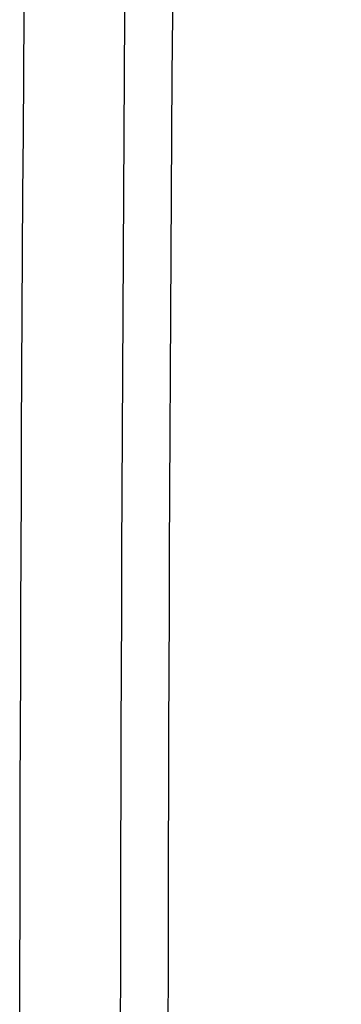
# Model space of a CAD drawing. Header units: millimetres. Extents: x -127 to 127, y -127 to 127.
# Tile 77 of 256: x -38.5969 to -38.5243, y 0.0598 to 0.282. Entities that reach past the tile are written whole.
import ezdxf

# ---------------------------------------------------------------- set-up
doc = ezdxf.new("R2010")
doc.units = ezdxf.units.MM
doc.header["$MEASUREMENT"] = 0
doc.layers.add('Default', color=7, linetype='Continuous', true_color=0x000000)

msp = doc.modelspace()

# ---------------------------------------------------------------- linework, layer by layer
at = {"layer": 'Default', "color": 9, "true_color": 0xbfbfbf}
for points, knots in [([(38.59695, 0.0003, -454.30774), (38.59695, 38.59724, -454.30774), (0, 38.59724, -454.30774), (-38.59695, 38.59724, -454.30774), (-38.59695, 0.0003, -454.30774), (-38.59695, -38.59665, -454.30774), (0, -38.59665, -454.30774), (38.59695, -38.59665, -454.30774), (38.59695, 0.0003, -454.30774)], [0, 0, 0, 186.526568, 186.526568, 373.053137, 373.053137, 559.579705, 559.579705, 746.106273, 746.106273, 746.106273]), ([(38.57417, 0.0003, -453.66445), (38.57417, 38.57446, -453.66445), (0, 38.57446, -453.66445), (-38.57417, 38.57446, -453.66445), (-38.57417, 0.0003, -453.66445), (-38.57417, -38.57387, -453.66445), (0, -38.57387, -453.66445), (38.57417, -38.57387, -453.66445), (38.57417, 0.0003, -453.66445)], [0, 0, 0, 186.526568, 186.526568, 373.053137, 373.053137, 559.579705, 559.579705, 746.106273, 746.106273, 746.106273]), ([(38.5634, 0.0003, -459.34879), (38.5634, 38.5637, -459.34879), (0, 38.5637, -459.34879), (-38.5634, 38.5637, -459.34879), (-38.5634, 0.0003, -459.34879), (-38.5634, -38.5631, -459.34879), (0, -38.5631, -459.34879), (38.5634, -38.5631, -459.34879), (38.5634, 0.0003, -459.34879)], [0, 0, 0, 77.316702, 77.316702, 154.633405, 154.633405, 231.950107, 231.950107, 309.266809, 309.266809, 309.266809])]:
    msp.add_rational_spline(points, [1, 0.707106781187, 1, 0.707106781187, 1, 0.707106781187, 1, 0.707106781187, 1], degree=2, knots=knots, dxfattribs=at)

doc.saveas('drawing.dxf')
